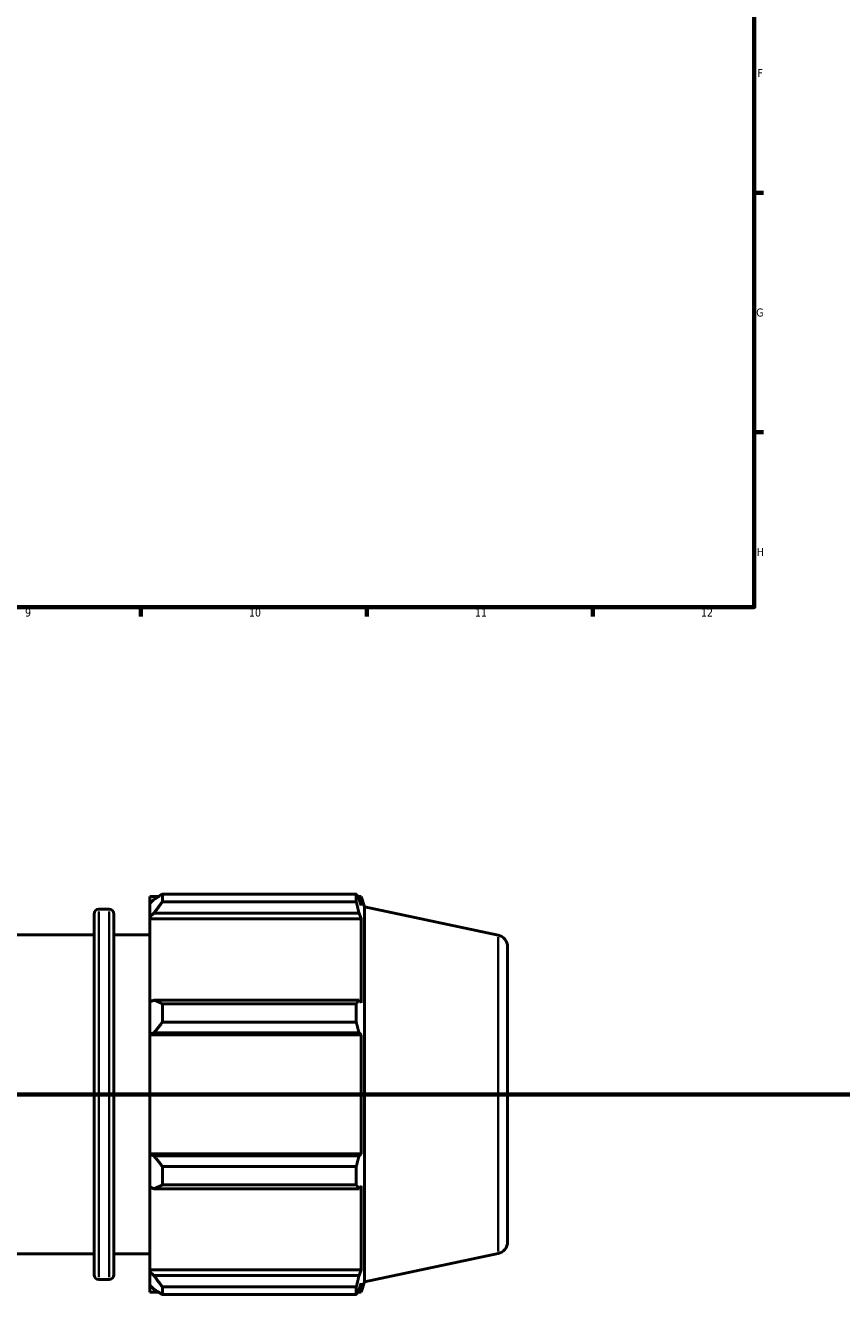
# Model space of a CAD drawing. Header units: millimetres. Extents: x 0 to 1330, y -193 to 1095.
# Tile 3 of 10: x 595 to 848, y -193 to 200. Entities that reach past the tile are written whole.
import ezdxf

# ---------------------------------------------------------------- set-up
doc = ezdxf.new("R2010")
doc.units = ezdxf.units.MM
doc.linetypes.add('CHAIN', pattern=[0.7087, 0.4724, -0.0591, 0.1181, -0.0591])
for name, color, linetype, lineweight in [('Border (ISO)', 7, 'Continuous', 70), ('Section Line (ISO)', 7, 'CHAIN', 70), ('Visible (ISO)', 7, 'Continuous', 50), ('Visible Narrow (ISO)', 7, 'Continuous', 35)]:
    doc.layers.add(name, color=color, linetype=linetype, lineweight=lineweight)
doc.styles.add('Note Text (ISO)', font='tahoma.ttf')

# ---------------------------------------------------------------- blocks, each defined once
blk = doc.blocks.new('Borders Default Border')
at = {"layer": 'Border (ISO)'}
for p, q in [((821, 148.5), (823.9, 148.5)), ((821, 74.25), (823.9, 74.25)), ((630.75, 20), (630.75, 17.1)), ((700.83, 20), (700.83, 17.1)), ((770.92, 20), (770.92, 17.1))]:
    blk.add_line(p, q, dxfattribs=at)
at = {"layer": 'Border (ISO)', "flags": 128}
blk.add_lwpolyline([(20, 20), (20, 574), (821, 574), (821, 20), (20, 20)], dxfattribs=at)
at = {"layer": 'Border (ISO)', "color": 232, "true_color": 0xca0064, "char_height": 2.5, "attachment_point": 7, "style": 'Note Text (ISO)'}
for s, insert in [('F', (822, 184.38)), ('G', (821.61, 110.08)), ('H', (821.74, 35.88)), ('9', (594.88, 17.05)), ('10', (664.29, 17.05)), ('11', (734.37, 17.1)), ('12', (804.46, 17.1))]:
    blk.add_mtext(s, dxfattribs=dict(at, insert=insert))
blk = doc.blocks.new('2dTransSection0')
at = {"layer": 'Section Line (ISO)', "linetype": 'CHAIN'}
blk.add_line((291.01, -131.08), (978.51, -131.08), dxfattribs=at)

msp = doc.modelspace()

# ---------------------------------------------------------------- linework, layer by layer
at = {"layer": 'Visible (ISO)'}
for p, q in [((633.531, -69.699), (633.531, -71.91)), ((633.531, -69.699), (636.341, -69.699)), ((634.851, -70.651), (633.531, -71.91)), ((637.491, -68.977), (637.491, -71.364)), ((637.491, -68.977), (697.593, -68.977)), ((697.593, -71.364), (697.593, -68.977)), ((697.967, -69.699), (699.094, -69.699)), ((699.094, -72.54), (698.451, -70.651)), ((699.094, -72.54), (699.094, -69.699)), ((700.131, -72.891), (699.094, -69.699)), ((617.765, -73.659), (620.931, -73.659)), ((633.531, -76.049), (633.531, -71.91)), ((697.593, -71.364), (637.491, -71.364)), ((700.131, -189.266), (700.131, -72.891)), ((741.561, -81.697), (700.131, -72.891)), ((616.265, -186.999), (616.265, -75.159)), ((622.431, -75.159), (622.431, -186.999)), ((633.531, -76.049), (634.851, -74.878)), ((633.531, -76.634), (633.531, -76.049)), ((633.531, -76.634), (633.531, -102.432)), ((633.531, -76.634), (699.094, -76.634)), ((634.851, -74.878), (698.451, -74.878)), ((698.451, -74.878), (699.094, -76.634)), ((699.094, -102.737), (699.094, -76.634)), ((502.798, -81.579), (616.265, -81.579)), ((622.431, -81.579), (633.531, -81.579)), ((744.531, -85.365), (744.531, -176.792)), ((634.851, -101.822), (633.531, -102.432)), ((698.451, -101.822), (634.851, -101.822)), ((699.094, -102.737), (698.451, -101.822)), ((633.531, -112.423), (633.531, -102.432)), ((637.491, -102.969), (637.491, -108.731)), ((637.491, -102.969), (697.593, -102.969)), ((697.593, -108.731), (697.593, -102.969)), ((697.593, -108.731), (637.491, -108.731)), ((633.531, -112.423), (634.851, -112.026)), ((633.531, -112.621), (633.531, -112.423)), ((633.531, -112.621), (633.531, -149.536)), ((633.531, -112.621), (699.094, -112.621)), ((634.851, -112.026), (698.451, -112.026)), ((698.451, -112.026), (699.094, -112.621)), ((699.094, -149.536), (699.094, -112.621)), ((633.531, -149.734), (633.531, -149.536)), ((633.531, -149.536), (699.094, -149.536)), ((699.094, -149.536), (698.451, -150.131)), ((633.531, -159.726), (633.531, -149.734)), ((634.851, -150.131), (633.531, -149.734)), ((698.451, -150.131), (634.851, -150.131)), ((637.491, -153.427), (637.491, -159.188)), ((637.491, -153.427), (697.593, -153.427)), ((697.593, -159.188), (697.593, -153.427)), ((633.531, -159.726), (633.531, -185.523)), ((633.531, -159.726), (634.851, -160.335)), ((634.851, -160.335), (698.451, -160.335)), ((697.593, -159.188), (637.491, -159.188)), ((698.451, -160.335), (699.094, -159.421)), ((699.094, -185.523), (699.094, -159.421)), ((502.798, -180.579), (616.265, -180.579)), ((622.431, -180.579), (633.531, -180.579)), ((741.561, -180.46), (700.131, -189.266)), ((617.765, -188.499), (620.931, -188.499)), ((633.531, -186.109), (633.531, -185.523)), ((633.531, -185.523), (699.094, -185.523)), ((633.531, -190.247), (633.531, -186.109)), ((634.851, -187.28), (633.531, -186.109)), ((698.451, -187.28), (634.851, -187.28)), ((699.094, -185.523), (698.451, -187.28)), ((633.531, -190.247), (633.531, -192.459)), ((633.531, -190.247), (634.851, -191.506)), ((633.531, -192.459), (636.341, -192.459)), ((637.491, -190.793), (637.491, -193.18)), ((637.491, -190.793), (697.593, -190.793)), ((697.593, -193.18), (697.593, -190.793)), ((697.967, -192.459), (699.094, -192.459)), ((698.451, -191.506), (699.094, -189.618)), ((700.131, -189.266), (699.094, -192.459)), ((699.094, -192.459), (699.094, -189.618)), ((697.593, -193.18), (637.491, -193.18))]:
    msp.add_line(p, q, dxfattribs=at)
for centre, radius, start, end in [((617.765, -75.159), 1.5, 90, 180), ((620.931, -75.159), 1.5, 0, 90), ((740.781, -85.365), 3.75, 0, 78), ((740.781, -176.792), 3.75, 282, 0), ((617.765, -186.999), 1.5, 180, 270), ((620.931, -186.999), 1.5, 270, 0)]:
    msp.add_arc(centre, radius, start, end, dxfattribs=at)
for points, weights in [([(637.491, -68.977), (636.118, -69.831), (634.851, -70.651)], [1.01672598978, 1.01186200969, 1.0061992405]), ([(697.593, -68.977), (698.039, -69.831), (698.451, -70.651)], [1, 1.00132330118, 1.00182986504]), ([(634.851, -74.878), (636.118, -73.157), (637.491, -71.364)], [1.0061992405, 1.01186200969, 1.01672598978]), ([(698.451, -74.878), (698.039, -73.157), (697.593, -71.364)], [1.00182986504, 1.00132330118, 1]), ([(637.491, -102.969), (636.118, -102.384), (634.851, -101.822)], [1.01672598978, 1.01186200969, 1.0061992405]), ([(697.593, -102.969), (698.039, -102.384), (698.451, -101.822)], [1, 1.00132330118, 1.00182986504]), ([(634.851, -112.026), (636.118, -110.412), (637.491, -108.731)], [1.0061992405, 1.01186200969, 1.01672598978]), ([(698.451, -112.026), (698.039, -110.412), (697.593, -108.731)], [1.00182986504, 1.00132330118, 1]), ([(637.491, -153.427), (636.118, -151.745), (634.851, -150.131)], [1.01672598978, 1.01186200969, 1.0061992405]), ([(697.593, -153.427), (698.039, -151.745), (698.451, -150.131)], [1, 1.00132330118, 1.00182986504]), ([(634.851, -160.335), (636.118, -159.773), (637.491, -159.188)], [1.0061992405, 1.01186200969, 1.01672598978]), ([(698.451, -160.335), (698.039, -159.773), (697.593, -159.188)], [1.00182986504, 1.00132330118, 1]), ([(637.491, -190.793), (636.118, -189.001), (634.851, -187.28)], [1.01672598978, 1.01186200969, 1.0061992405]), ([(697.593, -190.793), (698.039, -189.001), (698.451, -187.28)], [1, 1.00132330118, 1.00182986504]), ([(634.851, -191.506), (636.118, -192.326), (637.491, -193.18)], [1.0061992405, 1.01186200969, 1.01672598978]), ([(698.451, -191.506), (698.039, -192.326), (697.593, -193.18)], [1.00182986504, 1.00132330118, 1])]:
    msp.add_rational_spline(points, weights, degree=2, dxfattribs=at)
at = {"layer": 'Visible Narrow (ISO)'}
for p, q in [((617.765, -74.366), (617.765, -187.792)), ((620.931, -187.792), (620.931, -74.366)), ((741.561, -179.852), (741.561, -82.305))]:
    msp.add_line(p, q, dxfattribs=at)

# ---------------------------------------------------------------- block references
msp.add_blockref('Borders Default Border', (0, 0))
at = {"layer": 'Section Line (ISO)'}
msp.add_blockref('2dTransSection0', (0, 0), dxfattribs=at)

doc.saveas('drawing.dxf')
